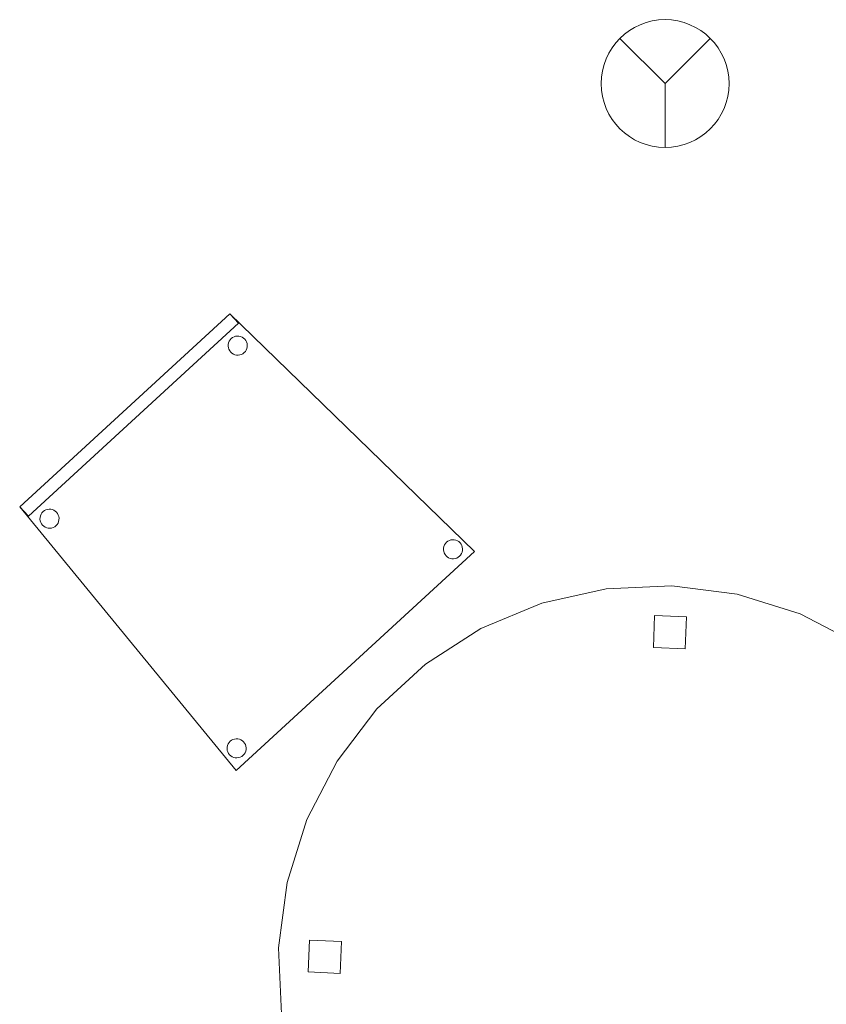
# Model space of a CAD drawing. Header units: metres. Extents: x 397.7 to 427.5, y 12.7 to 28.4.
# Tile 12 of 135: x 401.3 to 402.5, y 23.6 to 25.1. Entities that reach past the tile are written whole.
import ezdxf

# ---------------------------------------------------------------- set-up
doc = ezdxf.new("R2010")
doc.units = ezdxf.units.M
for name, color, linetype, lineweight in [('02_MOBILIARIO', 7, 'Continuous', 18), ('A-DETL-____-MBND', 7, 'Continuous', 18), ('A-DETL-GENF-OTLN', 7, 'Continuous', 18)]:
    doc.layers.add(name, color=color, linetype=linetype, lineweight=lineweight)

# ---------------------------------------------------------------- blocks, each defined once
blk = doc.blocks.new('Family - Taula D120_P3-156243-06_PCI_P3')
at = {"layer": 'A-DETL-____-MBND', "color": 253, "true_color": 0xaaaaaa}
for p, q in [((0.4117, 1.1542), (0.5122, 1.1767)), ((0.5122, 1.1767), (0.4117, 1.1542)), ((0.5122, 1.1767), (0.6152, 1.1814)), ((0.6152, 1.1814), (0.5122, 1.1767)), ((0.6152, 1.1814), (0.7174, 1.1682)), ((0.7174, 1.1682), (0.6152, 1.1814)), ((0.7174, 1.1682), (0.8157, 1.1374)), ((0.8157, 1.1374), (0.7174, 1.1682)), ((0.3165, 1.1145), (0.4117, 1.1542)), ((0.4117, 1.1542), (0.3165, 1.1145)), ((0.5862, 1.085), (0.5882, 1.1349)), ((0.5882, 1.1349), (0.5862, 1.085)), ((0.5882, 1.1349), (0.6382, 1.1329)), ((0.6382, 1.1329), (0.5882, 1.1349)), ((0.6382, 1.1329), (0.6361, 1.0829)), ((0.6361, 1.0829), (0.6382, 1.1329)), ((0.8157, 1.1374), (0.9072, 1.09)), ((0.9072, 1.09), (0.8157, 1.1374)), ((0.2298, 1.0589), (0.3165, 1.1145)), ((0.3165, 1.1145), (0.2298, 1.0589)), ((0.6361, 1.0829), (0.5862, 1.085)), ((0.5862, 1.085), (0.6361, 1.0829)), ((0.9072, 1.09), (0.9891, 1.0275)), ((0.9891, 1.0275), (0.9072, 1.09)), ((0.1539, 0.9891), (0.2298, 1.0589)), ((0.2298, 1.0589), (0.1539, 0.9891)), ((0.9891, 1.0275), (1.0589, 0.9517)), ((1.0589, 0.9517), (0.9891, 1.0275)), ((0.0914, 0.9072), (0.1539, 0.9891)), ((0.1539, 0.9891), (0.0914, 0.9072)), ((1.0589, 0.9517), (1.1145, 0.8649)), ((1.1145, 0.8649), (1.0589, 0.9517)), ((0.044, 0.8157), (0.0914, 0.9072)), ((0.0914, 0.9072), (0.044, 0.8157)), ((1.1145, 0.8649), (1.1542, 0.7697)), ((1.1542, 0.7697), (1.1145, 0.8649)), ((0.0132, 0.7174), (0.044, 0.8157)), ((0.044, 0.8157), (0.0132, 0.7174)), ((1.1542, 0.7697), (1.1767, 0.6692)), ((1.1767, 0.6692), (1.1542, 0.7697)), ((0, 0.6152), (0.0132, 0.7174)), ((0.0132, 0.7174), (0, 0.6152)), ((1.1767, 0.6692), (1.1814, 0.5662)), ((1.1814, 0.5662), (1.1767, 0.6692)), ((0.0461, 0.5774), (0.0482, 0.6273)), ((0.0482, 0.6273), (0.0461, 0.5774)), ((0.0482, 0.6273), (0.0982, 0.6252)), ((0.0982, 0.6252), (0.0482, 0.6273)), ((0.0982, 0.6252), (0.0961, 0.5753)), ((0.0961, 0.5753), (0.0982, 0.6252)), ((0.0047, 0.5122), (0, 0.6152)), ((0, 0.6152), (0.0047, 0.5122)), ((0.0961, 0.5753), (0.0461, 0.5774)), ((0.0461, 0.5774), (0.0961, 0.5753)), ((1.082, 0.5344), (1.0841, 0.5844)), ((1.0841, 0.5844), (1.082, 0.5344)), ((1.0841, 0.5844), (1.134, 0.5823)), ((1.134, 0.5823), (1.0841, 0.5844)), ((1.134, 0.5823), (1.132, 0.5324)), ((1.132, 0.5324), (1.134, 0.5823)), ((1.1814, 0.5662), (1.1682, 0.464)), ((1.1682, 0.464), (1.1814, 0.5662)), ((1.132, 0.5324), (1.082, 0.5344)), ((1.082, 0.5344), (1.132, 0.5324)), ((0.0273, 0.4117), (0.0047, 0.5122)), ((0.0047, 0.5122), (0.0273, 0.4117)), ((1.1682, 0.464), (1.1374, 0.3657)), ((1.1374, 0.3657), (1.1682, 0.464)), ((0.0669, 0.3165), (0.0273, 0.4117)), ((0.0273, 0.4117), (0.0669, 0.3165)), ((1.1374, 0.3657), (1.09, 0.2742)), ((1.09, 0.2742), (1.1374, 0.3657)), ((0.1225, 0.2298), (0.0669, 0.3165)), ((0.0669, 0.3165), (0.1225, 0.2298)), ((1.09, 0.2742), (1.0275, 0.1923)), ((1.0275, 0.1923), (1.09, 0.2742)), ((0.1923, 0.1539), (0.1225, 0.2298)), ((0.1225, 0.2298), (0.1923, 0.1539)), ((1.0275, 0.1923), (0.9517, 0.1225)), ((0.9517, 0.1225), (1.0275, 0.1923)), ((0.2742, 0.0914), (0.1923, 0.1539)), ((0.1923, 0.1539), (0.2742, 0.0914)), ((0.9517, 0.1225), (0.8649, 0.0669)), ((0.8649, 0.0669), (0.9517, 0.1225)), ((0.5227, 0.0498), (0.5247, 0.0997)), ((0.5247, 0.0997), (0.5227, 0.0498)), ((0.5247, 0.0997), (0.5747, 0.0976)), ((0.5747, 0.0976), (0.5247, 0.0997)), ((0.5747, 0.0976), (0.5726, 0.0477)), ((0.5726, 0.0477), (0.5747, 0.0976)), ((0.3657, 0.044), (0.2742, 0.0914)), ((0.2742, 0.0914), (0.3657, 0.044)), ((0.8649, 0.0669), (0.7697, 0.0273)), ((0.7697, 0.0273), (0.8649, 0.0669)), ((0.5726, 0.0477), (0.5227, 0.0498)), ((0.5227, 0.0498), (0.5726, 0.0477)), ((0.464, 0.0132), (0.3657, 0.044)), ((0.3657, 0.044), (0.464, 0.0132)), ((0.7697, 0.0273), (0.6692, 0.0047)), ((0.6692, 0.0047), (0.7697, 0.0273)), ((0.5662, 0), (0.464, 0.0132)), ((0.464, 0.0132), (0.5662, 0)), ((0.6692, 0.0047), (0.5662, 0)), ((0.5662, 0), (0.6692, 0.0047))]:
    blk.add_line(p, q, dxfattribs=at)
blk = doc.blocks.new('Family - Cadira confident_P3-156449-06_PCI_P3')
at = {"layer": 'A-DETL-____-MBND', "color": 253, "true_color": 0xaaaaaa}
for p, q in [((0, 0.4124), (0.3287, 0.7146)), ((0.3287, 0.7146), (0, 0.4124)), ((0, 0.4124), (0.3287, 0.7146)), ((0.3287, 0.7146), (0, 0.4124)), ((0.3287, 0.7146), (0.7113, 0.3428)), ((0.7113, 0.3428), (0.3287, 0.7146)), ((0.3287, 0.7146), (0.3422, 0.6999)), ((0.3422, 0.6999), (0.3287, 0.7146)), ((0.3422, 0.6999), (0.0135, 0.3977)), ((0.0135, 0.3977), (0.3422, 0.6999)), ((0.333, 0.6773), (0.3353, 0.6785)), ((0.3353, 0.6785), (0.333, 0.6773)), ((0.3353, 0.6785), (0.3378, 0.6793)), ((0.3378, 0.6793), (0.3353, 0.6785)), ((0.3378, 0.6793), (0.3404, 0.6796)), ((0.3404, 0.6796), (0.3378, 0.6793)), ((0.3404, 0.6796), (0.343, 0.6795)), ((0.343, 0.6795), (0.3404, 0.6796)), ((0.343, 0.6795), (0.3455, 0.679)), ((0.3455, 0.679), (0.343, 0.6795)), ((0.3455, 0.679), (0.348, 0.678)), ((0.348, 0.678), (0.3455, 0.679)), ((0.348, 0.678), (0.3502, 0.6766)), ((0.3502, 0.6766), (0.348, 0.678)), ((0.3262, 0.664), (0.3263, 0.6666)), ((0.3263, 0.6666), (0.3262, 0.664)), ((0.3265, 0.6614), (0.3262, 0.664)), ((0.3262, 0.664), (0.3265, 0.6614)), ((0.3263, 0.6666), (0.3268, 0.6692)), ((0.3268, 0.6692), (0.3263, 0.6666)), ((0.3268, 0.6692), (0.3278, 0.6716)), ((0.3278, 0.6716), (0.3268, 0.6692)), ((0.3278, 0.6716), (0.3292, 0.6738)), ((0.3292, 0.6738), (0.3278, 0.6716)), ((0.3292, 0.6738), (0.331, 0.6757)), ((0.331, 0.6757), (0.3292, 0.6738)), ((0.331, 0.6757), (0.333, 0.6773)), ((0.333, 0.6773), (0.331, 0.6757)), ((0.3502, 0.6766), (0.3521, 0.6748)), ((0.3521, 0.6748), (0.3502, 0.6766)), ((0.3521, 0.6748), (0.3537, 0.6728)), ((0.3537, 0.6728), (0.3521, 0.6748)), ((0.3537, 0.6728), (0.3549, 0.6705)), ((0.3549, 0.6705), (0.3537, 0.6728)), ((0.3549, 0.6705), (0.3557, 0.668)), ((0.3557, 0.668), (0.3549, 0.6705)), ((0.3559, 0.6628), (0.3553, 0.6602)), ((0.3553, 0.6602), (0.3559, 0.6628)), ((0.3557, 0.668), (0.356, 0.6654)), ((0.356, 0.6654), (0.3557, 0.668)), ((0.356, 0.6654), (0.3559, 0.6628)), ((0.3559, 0.6628), (0.356, 0.6654)), ((0.3273, 0.659), (0.3265, 0.6614)), ((0.3265, 0.6614), (0.3273, 0.659)), ((0.3285, 0.6567), (0.3273, 0.659)), ((0.3273, 0.659), (0.3285, 0.6567)), ((0.3301, 0.6546), (0.3285, 0.6567)), ((0.3285, 0.6567), (0.3301, 0.6546)), ((0.332, 0.6528), (0.3301, 0.6546)), ((0.3301, 0.6546), (0.332, 0.6528)), ((0.3342, 0.6514), (0.332, 0.6528)), ((0.332, 0.6528), (0.3342, 0.6514)), ((0.3366, 0.6504), (0.3342, 0.6514)), ((0.3342, 0.6514), (0.3366, 0.6504)), ((0.3392, 0.6499), (0.3366, 0.6504)), ((0.3366, 0.6504), (0.3392, 0.6499)), ((0.3418, 0.6498), (0.3392, 0.6499)), ((0.3392, 0.6499), (0.3418, 0.6498)), ((0.3444, 0.6501), (0.3418, 0.6498)), ((0.3418, 0.6498), (0.3444, 0.6501)), ((0.3468, 0.6509), (0.3444, 0.6501)), ((0.3444, 0.6501), (0.3468, 0.6509)), ((0.3491, 0.6521), (0.3468, 0.6509)), ((0.3468, 0.6509), (0.3491, 0.6521)), ((0.3512, 0.6537), (0.3491, 0.6521)), ((0.3491, 0.6521), (0.3512, 0.6537)), ((0.353, 0.6556), (0.3512, 0.6537)), ((0.3512, 0.6537), (0.353, 0.6556)), ((0.3544, 0.6578), (0.353, 0.6556)), ((0.353, 0.6556), (0.3544, 0.6578)), ((0.3553, 0.6602), (0.3544, 0.6578)), ((0.3544, 0.6578), (0.3553, 0.6602)), ((0.3384, 0), (0, 0.4124)), ((0, 0.4124), (0.3384, 0)), ((0.0135, 0.3977), (0, 0.4124)), ((0, 0.4124), (0.0135, 0.3977)), ((0.0324, 0.3984), (0.0334, 0.4009)), ((0.0334, 0.4009), (0.0324, 0.3984)), ((0.0334, 0.4009), (0.0347, 0.4031)), ((0.0347, 0.4031), (0.0334, 0.4009)), ((0.0347, 0.4031), (0.0365, 0.405)), ((0.0365, 0.405), (0.0347, 0.4031)), ((0.0365, 0.405), (0.0386, 0.4066)), ((0.0386, 0.4066), (0.0365, 0.405)), ((0.0386, 0.4066), (0.0409, 0.4078)), ((0.0409, 0.4078), (0.0386, 0.4066)), ((0.0409, 0.4078), (0.0434, 0.4086)), ((0.0434, 0.4086), (0.0409, 0.4078)), ((0.0434, 0.4086), (0.0459, 0.4089)), ((0.0459, 0.4089), (0.0434, 0.4086)), ((0.0459, 0.4089), (0.0485, 0.4088)), ((0.0485, 0.4088), (0.0459, 0.4089)), ((0.0485, 0.4088), (0.0511, 0.4082)), ((0.0511, 0.4082), (0.0485, 0.4088)), ((0.0511, 0.4082), (0.0535, 0.4073)), ((0.0535, 0.4073), (0.0511, 0.4082)), ((0.0535, 0.4073), (0.0557, 0.4059)), ((0.0557, 0.4059), (0.0535, 0.4073)), ((0.0557, 0.4059), (0.0576, 0.4041)), ((0.0576, 0.4041), (0.0557, 0.4059)), ((0.0576, 0.4041), (0.0592, 0.402)), ((0.0592, 0.402), (0.0576, 0.4041)), ((0.0592, 0.402), (0.0604, 0.3997)), ((0.0604, 0.3997), (0.0592, 0.402)), ((0.0317, 0.3933), (0.0318, 0.3959)), ((0.0318, 0.3959), (0.0317, 0.3933)), ((0.032, 0.3907), (0.0317, 0.3933)), ((0.0317, 0.3933), (0.032, 0.3907)), ((0.0318, 0.3959), (0.0324, 0.3984)), ((0.0324, 0.3984), (0.0318, 0.3959)), ((0.0328, 0.3882), (0.032, 0.3907)), ((0.032, 0.3907), (0.0328, 0.3882)), ((0.034, 0.3859), (0.0328, 0.3882)), ((0.0328, 0.3882), (0.034, 0.3859)), ((0.0356, 0.3839), (0.034, 0.3859)), ((0.034, 0.3859), (0.0356, 0.3839)), ((0.0599, 0.3871), (0.0585, 0.3849)), ((0.0585, 0.3849), (0.0599, 0.3871)), ((0.0609, 0.3895), (0.0599, 0.3871)), ((0.0599, 0.3871), (0.0609, 0.3895)), ((0.0604, 0.3997), (0.0612, 0.3973)), ((0.0612, 0.3973), (0.0604, 0.3997)), ((0.0614, 0.3921), (0.0609, 0.3895)), ((0.0609, 0.3895), (0.0614, 0.3921)), ((0.0612, 0.3973), (0.0615, 0.3947)), ((0.0615, 0.3947), (0.0612, 0.3973)), ((0.0615, 0.3947), (0.0614, 0.3921)), ((0.0614, 0.3921), (0.0615, 0.3947)), ((0.0376, 0.3821), (0.0356, 0.3839)), ((0.0356, 0.3839), (0.0376, 0.3821)), ((0.0398, 0.3807), (0.0376, 0.3821)), ((0.0376, 0.3821), (0.0398, 0.3807)), ((0.0422, 0.3797), (0.0398, 0.3807)), ((0.0398, 0.3807), (0.0422, 0.3797)), ((0.0447, 0.3792), (0.0422, 0.3797)), ((0.0422, 0.3797), (0.0447, 0.3792)), ((0.0473, 0.3791), (0.0447, 0.3792)), ((0.0447, 0.3792), (0.0473, 0.3791)), ((0.0499, 0.3794), (0.0473, 0.3791)), ((0.0473, 0.3791), (0.0499, 0.3794)), ((0.0524, 0.3802), (0.0499, 0.3794)), ((0.0499, 0.3794), (0.0524, 0.3802)), ((0.0547, 0.3814), (0.0524, 0.3802)), ((0.0524, 0.3802), (0.0547, 0.3814)), ((0.0567, 0.383), (0.0547, 0.3814)), ((0.0547, 0.3814), (0.0567, 0.383)), ((0.0585, 0.3849), (0.0567, 0.383)), ((0.0567, 0.383), (0.0585, 0.3849)), ((0.6646, 0.3531), (0.666, 0.3553)), ((0.666, 0.3553), (0.6646, 0.3531)), ((0.666, 0.3553), (0.6678, 0.3572)), ((0.6678, 0.3572), (0.666, 0.3553)), ((0.6678, 0.3572), (0.6698, 0.3588)), ((0.6698, 0.3588), (0.6678, 0.3572)), ((0.6698, 0.3588), (0.6721, 0.36)), ((0.6721, 0.36), (0.6698, 0.3588)), ((0.6721, 0.36), (0.6746, 0.3608)), ((0.6746, 0.3608), (0.6721, 0.36)), ((0.6746, 0.3608), (0.6772, 0.3611)), ((0.6772, 0.3611), (0.6746, 0.3608)), ((0.6772, 0.3611), (0.6798, 0.361)), ((0.6798, 0.361), (0.6772, 0.3611)), ((0.6798, 0.361), (0.6823, 0.3605)), ((0.6823, 0.3605), (0.6798, 0.361)), ((0.6823, 0.3605), (0.6847, 0.3595)), ((0.6847, 0.3595), (0.6823, 0.3605)), ((0.6847, 0.3595), (0.6869, 0.3581)), ((0.6869, 0.3581), (0.6847, 0.3595)), ((0.6869, 0.3581), (0.6889, 0.3563)), ((0.6889, 0.3563), (0.6869, 0.3581)), ((0.6889, 0.3563), (0.6904, 0.3543)), ((0.6904, 0.3543), (0.6889, 0.3563)), ((0.6904, 0.3543), (0.6917, 0.3519)), ((0.6917, 0.3519), (0.6904, 0.3543)), ((0.7113, 0.3428), (0.3384, 0)), ((0.3384, 0), (0.7113, 0.3428)), ((0.6629, 0.3455), (0.6631, 0.3481)), ((0.6631, 0.3481), (0.6629, 0.3455)), ((0.6633, 0.3429), (0.6629, 0.3455)), ((0.6629, 0.3455), (0.6633, 0.3429)), ((0.6631, 0.3481), (0.6636, 0.3507)), ((0.6636, 0.3507), (0.6631, 0.3481)), ((0.6641, 0.3405), (0.6633, 0.3429)), ((0.6633, 0.3429), (0.6641, 0.3405)), ((0.6636, 0.3507), (0.6646, 0.3531)), ((0.6646, 0.3531), (0.6636, 0.3507)), ((0.6653, 0.3381), (0.6641, 0.3405)), ((0.6641, 0.3405), (0.6653, 0.3381)), ((0.6911, 0.3393), (0.6897, 0.3371)), ((0.6897, 0.3371), (0.6911, 0.3393)), ((0.6921, 0.3417), (0.6911, 0.3393)), ((0.6911, 0.3393), (0.6921, 0.3417)), ((0.6917, 0.3519), (0.6924, 0.3495)), ((0.6924, 0.3495), (0.6917, 0.3519)), ((0.6927, 0.3443), (0.6921, 0.3417)), ((0.6921, 0.3417), (0.6927, 0.3443)), ((0.6924, 0.3495), (0.6928, 0.3469)), ((0.6928, 0.3469), (0.6924, 0.3495)), ((0.6928, 0.3469), (0.6927, 0.3443)), ((0.6927, 0.3443), (0.6928, 0.3469)), ((0.6669, 0.3361), (0.6653, 0.3381)), ((0.6653, 0.3381), (0.6669, 0.3361)), ((0.6688, 0.3343), (0.6669, 0.3361)), ((0.6669, 0.3361), (0.6688, 0.3343)), ((0.671, 0.3329), (0.6688, 0.3343)), ((0.6688, 0.3343), (0.671, 0.3329)), ((0.6734, 0.3319), (0.671, 0.3329)), ((0.671, 0.3329), (0.6734, 0.3319)), ((0.676, 0.3314), (0.6734, 0.3319)), ((0.6734, 0.3319), (0.676, 0.3314)), ((0.6786, 0.3313), (0.676, 0.3314)), ((0.676, 0.3314), (0.6786, 0.3313)), ((0.6811, 0.3316), (0.6786, 0.3313)), ((0.6786, 0.3313), (0.6811, 0.3316)), ((0.6836, 0.3324), (0.6811, 0.3316)), ((0.6811, 0.3316), (0.6836, 0.3324)), ((0.6859, 0.3336), (0.6836, 0.3324)), ((0.6836, 0.3324), (0.6859, 0.3336)), ((0.688, 0.3352), (0.6859, 0.3336)), ((0.6859, 0.3336), (0.688, 0.3352)), ((0.6897, 0.3371), (0.688, 0.3352)), ((0.688, 0.3352), (0.6897, 0.3371)), ((0.3291, 0.0459), (0.3312, 0.0475)), ((0.3312, 0.0475), (0.3291, 0.0459)), ((0.3312, 0.0475), (0.3335, 0.0487)), ((0.3335, 0.0487), (0.3312, 0.0475)), ((0.3335, 0.0487), (0.336, 0.0494)), ((0.336, 0.0494), (0.3335, 0.0487)), ((0.336, 0.0494), (0.3385, 0.0498)), ((0.3385, 0.0498), (0.336, 0.0494)), ((0.3385, 0.0498), (0.3411, 0.0497)), ((0.3411, 0.0497), (0.3385, 0.0498)), ((0.3411, 0.0497), (0.3437, 0.0491)), ((0.3437, 0.0491), (0.3411, 0.0497)), ((0.3437, 0.0491), (0.3461, 0.0481)), ((0.3461, 0.0481), (0.3437, 0.0491)), ((0.3461, 0.0481), (0.3483, 0.0467)), ((0.3483, 0.0467), (0.3461, 0.0481)), ((0.3483, 0.0467), (0.3502, 0.045)), ((0.3502, 0.045), (0.3483, 0.0467)), ((0.3243, 0.0342), (0.3244, 0.0368)), ((0.3244, 0.0368), (0.3243, 0.0342)), ((0.3247, 0.0316), (0.3243, 0.0342)), ((0.3243, 0.0342), (0.3247, 0.0316)), ((0.3244, 0.0368), (0.325, 0.0393)), ((0.325, 0.0393), (0.3244, 0.0368)), ((0.3254, 0.0291), (0.3247, 0.0316)), ((0.3247, 0.0316), (0.3254, 0.0291)), ((0.325, 0.0393), (0.326, 0.0417)), ((0.326, 0.0417), (0.325, 0.0393)), ((0.326, 0.0417), (0.3274, 0.0439)), ((0.3274, 0.0439), (0.326, 0.0417)), ((0.3274, 0.0439), (0.3291, 0.0459)), ((0.3291, 0.0459), (0.3274, 0.0439)), ((0.3502, 0.045), (0.3518, 0.0429)), ((0.3518, 0.0429), (0.3502, 0.045)), ((0.3518, 0.0429), (0.353, 0.0406)), ((0.353, 0.0406), (0.3518, 0.0429)), ((0.353, 0.0406), (0.3538, 0.0381)), ((0.3538, 0.0381), (0.353, 0.0406)), ((0.354, 0.033), (0.3535, 0.0304)), ((0.3535, 0.0304), (0.354, 0.033)), ((0.3538, 0.0381), (0.3542, 0.0356)), ((0.3542, 0.0356), (0.3538, 0.0381)), ((0.3542, 0.0356), (0.354, 0.033)), ((0.354, 0.033), (0.3542, 0.0356)), ((0.3267, 0.0268), (0.3254, 0.0291)), ((0.3254, 0.0291), (0.3267, 0.0268)), ((0.3282, 0.0248), (0.3267, 0.0268)), ((0.3267, 0.0268), (0.3282, 0.0248)), ((0.3302, 0.023), (0.3282, 0.0248)), ((0.3282, 0.0248), (0.3302, 0.023)), ((0.3324, 0.0216), (0.3302, 0.023)), ((0.3302, 0.023), (0.3324, 0.0216)), ((0.3348, 0.0206), (0.3324, 0.0216)), ((0.3324, 0.0216), (0.3348, 0.0206)), ((0.3373, 0.0201), (0.3348, 0.0206)), ((0.3348, 0.0206), (0.3373, 0.0201)), ((0.3399, 0.0199), (0.3373, 0.0201)), ((0.3373, 0.0201), (0.3399, 0.0199)), ((0.3425, 0.0203), (0.3399, 0.0199)), ((0.3399, 0.0199), (0.3425, 0.0203)), ((0.345, 0.0211), (0.3425, 0.0203)), ((0.3425, 0.0203), (0.345, 0.0211)), ((0.3473, 0.0223), (0.345, 0.0211)), ((0.345, 0.0211), (0.3473, 0.0223)), ((0.3493, 0.0239), (0.3473, 0.0223)), ((0.3473, 0.0223), (0.3493, 0.0239)), ((0.3511, 0.0258), (0.3493, 0.0239)), ((0.3493, 0.0239), (0.3511, 0.0258)), ((0.3525, 0.028), (0.3511, 0.0258)), ((0.3511, 0.0258), (0.3525, 0.028)), ((0.3535, 0.0304), (0.3525, 0.028)), ((0.3525, 0.028), (0.3535, 0.0304))]:
    blk.add_line(p, q, dxfattribs=at)
blk = doc.blocks.new('LONDR55-XX_ZZ-ARQ-CAA-M3D-Londres55_ifc-1-06_PCI_P3')
at = {"layer": '02_MOBILIARIO', "color": 253, "lineweight": 18, "true_color": 0xaaaaaa}
for name, p in [('Family - Cadira confident_P3-156449-06_PCI_P3', (401.2874, 23.955)), ('Family - Taula D120_P3-156243-06_PCI_P3', (401.6924, 23.0626))]:
    blk.add_blockref(name, p, dxfattribs=at)
blk = doc.blocks.new('ZYR_12_01_08 Detectors - 01 Detector Òptic-539619-06_PCI_P3')
at = {"layer": 'A-DETL-GENF-OTLN', "color": 1, "true_color": 0xff0000}
for q in [(-0.0707, 0.0707), (0.0707, 0.0707), (0, -0.1)]:
    blk.add_line((0, 0), q, dxfattribs=at)
blk.add_circle((0, 0), 0.1, dxfattribs=at)

msp = doc.modelspace()

# ---------------------------------------------------------------- block references
at = {"lineweight": 5}
msp.add_blockref('LONDR55-XX_ZZ-ARQ-CAA-M3D-Londres55_ifc-1-06_PCI_P3', (0, 0), dxfattribs=at)
at = {"layer": 'A-DETL-GENF-OTLN', "color": 1, "true_color": 0xff0000}
msp.add_blockref('ZYR_12_01_08 Detectors - 01 Detector Òptic-539619-06_PCI_P3', (402.297, 25.0295), dxfattribs=at)

doc.saveas('drawing.dxf')
